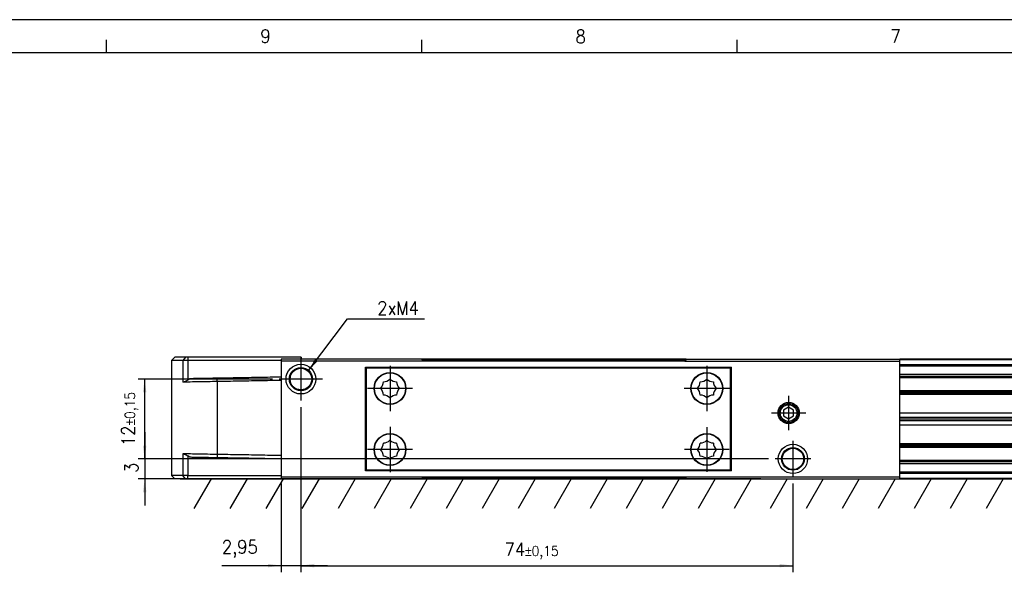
# Model space of a CAD drawing. Header units: millimetres. Extents: x -500 to 692, y -226 to 328.
# Tile 4 of 22: x -352 to -203, y 245 to 328. Entities that reach past the tile are written whole.
import ezdxf

# ---------------------------------------------------------------- set-up
doc = ezdxf.new("R2010")
doc.units = ezdxf.units.MM
doc.linetypes.add('DOT_CENTER', pattern=[14, 12, -1, 0, -1])
doc.layers.add('1', color=7, linetype='Continuous')
doc.styles.add('CONVERTER_11', font='txt.shx', dxfattribs={"width": 0.9})
doc.dimstyles.new('ME10_DIM_11', dxfattribs={"dimtxt": 2, "dimasz": 2, "dimexe": 1, "dimexo": 1, "dimgap": 1, "dimtad": 1, "dimdsep": 46, "dimtxsty": 'CONVERTER_11', "dimsah": 1, "dimcen": 0.09, "dimclrd": 2, "dimclre": 2, "dimclrt": 2, "dimadec": 0, "dimazin": 0, "dimtfac": 1, "dimtdec": 4, "dimtix": 1, "dimtmove": 0, "dimatfit": 3, "dimfxl": 1, "dimtolj": 1, "dimtzin": 0, "dimarcsym": 0})
doc.dimstyles.new('ME10_DIM_12', dxfattribs={"dimtxt": 2, "dimasz": 2, "dimexe": 1, "dimexo": 1, "dimgap": 1, "dimtad": 1, "dimdsep": 46, "dimtxsty": 'CONVERTER_11', "dimsah": 1, "dimcen": 0.09, "dimclrd": 2, "dimclre": 2, "dimclrt": 2, "dimadec": 0, "dimazin": 0, "dimtol": 1, "dimtp": 0.15, "dimtm": 0.15, "dimtfac": 0.75, "dimtdec": 0, "dimtix": 1, "dimtmove": 0, "dimatfit": 3, "dimfxl": 1, "dimtolj": 1, "dimtzin": 0, "dimarcsym": 0})
doc.dimstyles.new('ME10_DIM_13', dxfattribs={"dimtxt": 2, "dimasz": 2, "dimexe": 1, "dimexo": 1, "dimgap": 1, "dimtad": 1, "dimdsep": 46, "dimtxsty": 'CONVERTER_11', "dimsah": 1, "dimcen": 0.09, "dimclrd": 2, "dimclre": 2, "dimclrt": 2, "dimadec": 0, "dimazin": 0, "dimtfac": 1, "dimtdec": 4, "dimtix": 1, "dimtmove": 0, "dimatfit": 3, "dimfxl": 1, "dimtolj": 1, "dimtzin": 0, "dimarcsym": 0})
doc.dimstyles.new('ME10_DIM_14', dxfattribs={"dimtxt": 2, "dimasz": 2, "dimexe": 1, "dimexo": 1, "dimgap": 1, "dimtad": 1, "dimdsep": 46, "dimtxsty": 'CONVERTER_11', "dimsah": 1, "dimcen": 0.09, "dimclrd": 2, "dimclre": 2, "dimclrt": 2, "dimadec": 0, "dimazin": 0, "dimtol": 1, "dimtp": 0.15, "dimtm": 0.15, "dimtfac": 0.75, "dimtdec": 0, "dimtix": 1, "dimtmove": 0, "dimatfit": 3, "dimfxl": 1, "dimtolj": 1, "dimtzin": 0, "dimarcsym": 0})
doc.dimstyles.get("Standard").update_dxf_attribs({"dimtxt": 0.18, "dimasz": 0.18, "dimexe": 0.18, "dimexo": 0.0625, "dimgap": 0.09, "dimtad": 0, "dimtih": 1, "dimtoh": 1, "dimdec": 4, "dimzin": 0, "dimdsep": 46, "dimtxsty": 'Standard', "dimcen": 0.09, "dimadec": 0, "dimazin": 0, "dimtfac": 1, "dimtdec": 4, "dimtofl": 0, "dimtmove": 0, "dimatfit": 3, "dimfxl": 1, "dimtolj": 1, "dimtzin": 0, "dimarcsym": 0})

# ---------------------------------------------------------------- blocks, each defined once
blk = doc.blocks.new('REGLA_S-320-T__2', base_point=(-328.67, 258.75))
at = {"color": 7, "linetype": 'Continuous'}
for p, q in [((-328.17, 277.05), (-328.67, 276.55)), ((-326.59, 277.05), (-328.17, 277.05)), ((-326.22, 277.05), (-326.59, 277.05)), ((-309.17, 277.05), (-326.22, 277.05)), ((-309.17, 277.05), (-309.17, 276.75)), ((-328.67, 276.55), (-328.67, 259.25)), ((-326.97, 276.55), (-328.67, 276.55)), ((-326.23, 276.55), (-326.97, 276.55)), ((-312.17, 276.55), (-326.23, 276.55)), ((-303.44, 276.75), (-309.17, 276.75)), ((-294.9, 276.75), (-303.44, 276.75)), ((-291.04, 276.75), (-294.9, 276.75)), ((-251.3, 276.75), (-291.04, 276.75)), ((-251.3, 276.75), (-247.44, 276.75)), ((-247.44, 276.75), (-238.9, 276.75)), ((-238.9, 276.75), (-219.17, 276.75)), ((-178.74, 276.75), (-219.17, 276.75)), ((-219.17, 274.21), (-178.85, 274.21)), ((-325.91, 273.81), (-326.23, 273.59)), ((-178.06, 271.78), (-219.17, 271.78)), ((-219.17, 268.7), (-179.18, 268.7)), ((-219.17, 268.04), (-178.74, 268.04)), ((-178.54, 267.75), (-219.17, 267.75)), ((-178.35, 267.46), (-219.17, 267.46)), ((-177.91, 266.8), (-219.17, 266.8)), ((-219.17, 263.72), (-179.43, 263.72)), ((-325.91, 261.99), (-326.23, 262.21)), ((-178.24, 261.29), (-219.17, 261.29)), ((-328.17, 258.75), (-328.67, 259.25)), ((-326.97, 259.25), (-328.67, 259.25)), ((-326.23, 259.25), (-326.97, 259.25)), ((-326.23, 259.25), (-312.17, 259.25)), ((-326.59, 258.75), (-328.17, 258.75)), ((-326.22, 258.75), (-326.59, 258.75)), ((-326.22, 258.75), (-312.17, 258.75)), ((-312.17, 258.75), (-309.22, 258.75)), ((-309.17, 258.75), (-291.04, 258.75)), ((-251.3, 258.75), (-291.04, 258.75)), ((-251.3, 258.75), (-219.17, 258.75)), ((-178.74, 258.75), (-219.17, 258.75))]:
    blk.add_line(p, q, dxfattribs=at)
at = {"color": 3, "linetype": 'Continuous'}
for p, q in [((-326.59, 277.05), (-326.97, 276.55)), ((-326.22, 277.05), (-326.23, 276.55)), ((-326.97, 276.55), (-326.97, 273.29)), ((-326.23, 276.55), (-326.23, 273.59)), ((-251.36, 276.65), (-290.99, 276.65)), ((-178.81, 276.65), (-219.17, 276.65)), ((-219.17, 275.93), (-179.29, 275.93)), ((-219.17, 275.75), (-179.41, 275.75)), ((-219.17, 274.49), (-179.04, 274.49)), ((-219.17, 274.01), (-178.72, 274.01)), ((-321.79, 273.38), (-321.79, 273.88)), ((-321.79, 273.38), (-321.79, 262.42)), ((-177.92, 271.98), (-219.17, 271.98)), ((-219.17, 271.64), (-178.15, 271.64)), ((-178.28, 271.44), (-219.17, 271.44)), ((-219.17, 264.06), (-179.2, 264.06)), ((-179.34, 263.86), (-219.17, 263.86)), ((-326.97, 262.51), (-326.97, 259.25)), ((-326.23, 262.21), (-326.23, 259.25)), ((-321.79, 262.42), (-321.79, 261.92)), ((-219.17, 263.52), (-179.57, 263.52)), ((-178.37, 261.49), (-219.17, 261.49)), ((-178.05, 261.01), (-219.17, 261.01)), ((-326.59, 258.75), (-326.97, 259.25)), ((-326.22, 258.75), (-326.23, 259.25)), ((-178.07, 259.75), (-219.17, 259.75)), ((-178.2, 259.57), (-219.17, 259.57)), ((-290.99, 258.85), (-251.36, 258.85)), ((-219.17, 258.85), (-178.68, 258.85))]:
    blk.add_line(p, q, dxfattribs=at)
at = {"color": 7, "linetype": 'Continuous'}
for points, knots in [([(-312.17, 274.05), (-312.72, 274.04), (-313.82, 274.02), (-315.98, 273.98), (-318.63, 273.93), (-320.74, 273.9), (-321.79, 273.88)], [0, 0, 0, 0, 1.651431, 3.302863, 6.463121, 9.622621, 9.622621, 9.622621, 9.622621]), ([(-326.89, 273.3), (-326.9, 273.3), (-326.91, 273.29), (-326.92, 273.29), (-326.95, 273.29), (-326.96, 273.29), (-326.97, 273.29)], [0, 0, 0, 0, 0.01147354, 0.02791972, 0.05213133, 0.0755653, 0.0755653, 0.0755653, 0.0755653]), ([(-326.23, 273.59), (-326.29, 273.55), (-326.42, 273.47), (-326.6, 273.38), (-326.76, 273.32), (-326.86, 273.3), (-326.89, 273.3)], [0, 0, 0, 0, 0.2322232, 0.4424336, 0.6192326, 0.7333374, 0.7333374, 0.7333374, 0.7333374]), ([(-321.79, 273.38), (-322.28, 273.37), (-323.22, 273.36), (-324.58, 273.33), (-325.79, 273.31), (-326.55, 273.3), (-326.89, 273.3)], [0, 0, 0, 0, 1.45285, 2.839722, 4.057135, 5.101113, 5.101113, 5.101113, 5.101113]), ([(-321.79, 273.88), (-322.24, 273.87), (-323.12, 273.86), (-324.26, 273.84), (-325.18, 273.82), (-325.68, 273.81), (-325.91, 273.81)], [0, 0, 0, 0, 1.348748, 2.635871, 3.411692, 4.119118, 4.119118, 4.119118, 4.119118]), ([(-312.17, 273.55), (-312.72, 273.54), (-313.82, 273.52), (-315.98, 273.48), (-318.63, 273.43), (-320.74, 273.4), (-321.79, 273.38)], [0, 0, 0, 0, 1.651431, 3.302863, 6.463247, 9.623627, 9.623627, 9.623627, 9.623627]), ([(-326.88, 262.51), (-326.89, 262.51), (-326.92, 262.51), (-326.95, 262.51), (-326.97, 262.51)], [0, 0, 0, 0, 0.04570452, 0.09092027, 0.09092027, 0.09092027, 0.09092027]), ([(-326.88, 262.51), (-326.84, 262.5), (-326.75, 262.47), (-326.61, 262.42), (-326.43, 262.34), (-326.31, 262.26), (-326.23, 262.21)], [0, 0, 0, 0, 0.1301788, 0.2770345, 0.4475943, 0.7194568, 0.7194568, 0.7194568, 0.7194568]), ([(-321.79, 262.42), (-322.28, 262.43), (-323.22, 262.44), (-324.57, 262.47), (-325.78, 262.49), (-326.53, 262.5), (-326.88, 262.51)], [0, 0, 0, 0, 1.45285, 2.839722, 4.047794, 5.085535, 5.085535, 5.085535, 5.085535]), ([(-312.17, 262.25), (-312.72, 262.26), (-313.82, 262.28), (-315.98, 262.32), (-318.63, 262.37), (-320.74, 262.4), (-321.79, 262.42)], [0, 0, 0, 0, 1.651431, 3.302863, 6.463247, 9.623627, 9.623627, 9.623627, 9.623627]), ([(-321.79, 261.92), (-322.24, 261.93), (-323.12, 261.94), (-324.26, 261.96), (-325.18, 261.98), (-325.68, 261.99), (-325.91, 261.99)], [0, 0, 0, 0, 1.348748, 2.635871, 3.411692, 4.119118, 4.119118, 4.119118, 4.119118]), ([(-312.17, 261.75), (-312.72, 261.76), (-313.82, 261.78), (-315.98, 261.82), (-318.63, 261.87), (-320.74, 261.9), (-321.79, 261.92)], [0, 0, 0, 0, 1.651431, 3.302863, 6.463121, 9.622621, 9.622621, 9.622621, 9.622621])]:
    blk.add_open_spline(points, degree=3, knots=knots, dxfattribs=at)
blk = doc.blocks.new('CABEZA_ROSCADA_REGLA_S__3', base_point=(-312.17, 258.75))
at = {"color": 7, "linetype": 'Continuous'}
for p, q in [((-312.17, 276.75), (-312.17, 276.45)), ((-309.17, 276.75), (-312.17, 276.75)), ((-312.17, 276.45), (-312.17, 259.05)), ((-290.87, 276.45), (-312.17, 276.45)), ((-303.44, 276.75), (-309.17, 276.75)), ((-294.9, 276.75), (-303.44, 276.75)), ((-299.52, 259.95), (-299.52, 275.55)), ((-299.52, 275.55), (-298.62, 275.55)), ((-298.62, 275.55), (-298.62, 275.4)), ((-298.62, 275.55), (-245.37, 275.55)), ((-291.04, 276.75), (-294.9, 276.75)), ((-290.87, 276.45), (-291.04, 276.75)), ((-251.47, 276.45), (-290.87, 276.45)), ((-251.3, 276.75), (-251.47, 276.45)), ((-251.47, 276.45), (-219.17, 276.45)), ((-251.3, 276.75), (-247.44, 276.75)), ((-247.44, 276.75), (-238.9, 276.75)), ((-245.37, 275.4), (-245.37, 275.55)), ((-245.37, 275.55), (-244.47, 275.55)), ((-244.47, 259.95), (-244.47, 275.55)), ((-238.9, 276.75), (-219.17, 276.75)), ((-219.17, 276.45), (-219.17, 276.75)), ((-219.17, 259.05), (-219.17, 276.45)), ((-299.35, 260.1), (-299.35, 275.4)), ((-298.62, 275.4), (-299.35, 275.4)), ((-245.37, 275.4), (-298.62, 275.4)), ((-244.65, 275.4), (-245.37, 275.4)), ((-244.65, 275.4), (-244.65, 260.1)), ((-235.87, 269.52), (-236.62, 269.08)), ((-235.12, 269.08), (-235.87, 269.52)), ((-236.62, 269.08), (-236.62, 268.22)), ((-236.62, 268.22), (-235.87, 267.78)), ((-235.87, 267.78), (-235.12, 268.22)), ((-235.12, 268.22), (-235.12, 269.08)), ((-298.62, 259.95), (-299.52, 259.95)), ((-299.35, 260.1), (-298.62, 260.1)), ((-298.62, 260.1), (-298.62, 259.95)), ((-298.62, 260.1), (-245.37, 260.1)), ((-245.37, 259.95), (-298.62, 259.95)), ((-245.37, 260.1), (-244.65, 260.1)), ((-245.37, 259.95), (-245.37, 260.1)), ((-244.47, 259.95), (-245.37, 259.95)), ((-312.17, 259.05), (-312.17, 258.75)), ((-312.17, 259.05), (-290.87, 259.05)), ((-312.17, 258.75), (-309.22, 258.75)), ((-309.22, 258.75), (-309.17, 258.75)), ((-309.17, 258.75), (-291.04, 258.75)), ((-291.04, 258.75), (-290.87, 259.05)), ((-290.87, 259.05), (-251.47, 259.05)), ((-251.47, 259.05), (-251.3, 258.75)), ((-251.47, 259.05), (-219.17, 259.05)), ((-251.3, 258.75), (-247.57, 258.75)), ((-247.57, 258.75), (-239.03, 258.75)), ((-239.03, 258.75), (-219.17, 258.75)), ((-219.17, 258.75), (-219.17, 259.05))]:
    blk.add_line(p, q, dxfattribs=at)
for centre, radius in [((-309.22, 273.75), 2.24), ((-309.22, 273.75), 1.74), ((-309.22, 273.75), 1.62), ((-295.82, 272.35), 2.4), ((-295.82, 272.35), 2.35), ((-248.17, 272.35), 2.4), ((-248.17, 272.35), 2.35), ((-235.87, 268.65), 1.6), ((-235.87, 268.65), 1.43), ((-235.87, 268.65), 1.25), ((-295.82, 263.15), 2.4), ((-295.82, 263.15), 2.35), ((-248.17, 263.15), 2.4), ((-248.17, 263.15), 2.35), ((-235.22, 261.75), 2.2), ((-235.22, 261.75), 1.7), ((-235.22, 261.75), 1.6)]:
    blk.add_circle(centre, radius, dxfattribs=at)
for centre, start, end in [((-298.32, 273.38), 316.4323, 358.5677), ((-296.86, 274.85), 271.4323, 313.5677), ((-294.79, 274.85), 226.4323, 268.5677), ((-293.33, 273.38), 181.4323, 223.5677), ((-250.67, 273.38), 316.4323, 358.5677), ((-249.21, 274.85), 271.4323, 313.5677), ((-247.14, 274.85), 226.4323, 268.5677), ((-245.68, 273.38), 181.4323, 223.5677), ((-298.32, 271.32), 1.4323, 43.5677), ((-296.86, 269.85), 46.4323, 88.5677), ((-294.79, 269.85), 91.4323, 133.5677), ((-293.33, 271.32), 136.4323, 178.5677), ((-250.67, 271.32), 1.4323, 43.5677), ((-249.21, 269.85), 46.4323, 88.5677), ((-247.14, 269.85), 91.4323, 133.5677), ((-245.68, 271.32), 136.4323, 178.5677), ((-298.32, 264.18), 316.4323, 358.5677), ((-296.86, 265.65), 271.4323, 313.5677), ((-294.79, 265.65), 226.4323, 268.5677), ((-293.33, 264.18), 181.4323, 223.5677), ((-250.67, 264.18), 316.4323, 358.5677), ((-249.21, 265.65), 271.4323, 313.5677), ((-247.14, 265.65), 226.4323, 268.5677), ((-245.68, 264.18), 181.4323, 223.5677), ((-298.32, 262.12), 1.4323, 43.5677), ((-296.86, 260.65), 46.4323, 88.5677), ((-294.79, 260.65), 91.4323, 133.5677), ((-293.33, 262.12), 136.4323, 178.5677), ((-250.67, 262.12), 1.4323, 43.5677), ((-249.21, 260.65), 46.4323, 88.5677), ((-247.14, 260.65), 91.4323, 133.5677), ((-245.68, 262.12), 136.4323, 178.5677)]:
    blk.add_arc(centre, 1.5, start, end, dxfattribs=at)
at = {"layer": '1', "color": 2, "linetype": 'DOT_CENTER'}
for p, q in [((-309.22, 276.99), (-309.22, 270.51)), ((-295.82, 275.75), (-295.82, 268.95)), ((-248.17, 275.75), (-248.17, 268.95)), ((-305.98, 273.75), (-312.47, 273.75)), ((-292.42, 272.35), (-299.22, 272.35)), ((-244.77, 272.35), (-251.57, 272.35)), ((-235.87, 271.25), (-235.87, 266.05)), ((-233.27, 268.65), (-238.47, 268.65)), ((-295.82, 266.55), (-295.82, 259.75)), ((-248.17, 266.5), (-248.17, 259.8)), ((-235.22, 264.45), (-235.22, 259.05)), ((-292.42, 263.15), (-299.22, 263.15)), ((-244.82, 263.15), (-251.52, 263.15)), ((-232.53, 261.75), (-237.92, 261.75))]:
    blk.add_line(p, q, dxfattribs=at)
blk = doc.blocks.new('REGLA_S2-320-T__4', base_point=(-328.67, 258.75))
for name, p in [('REGLA_S-320-T__2', (-328.67, 258.75)), ('CABEZA_ROSCADA_REGLA_S__3', (-312.17, 258.75))]:
    blk.add_blockref(name, p)
blk = doc.blocks.new('*D52')
at = {"layer": '1', "color": 2, "linetype": 'Continuous'}
for p, q in [((-332.71, 265.75), (-332.71, 261.75)), ((-238.92, 261.75), (-333.71, 261.75)), ((-332.71, 261.75), (-332.71, 258.75)), ((-240.03, 258.75), (-333.71, 258.75)), ((-332.71, 258.75), (-332.71, 254.75))]:
    blk.add_line(p, q, dxfattribs=at)
at = {"layer": '1', "color": 2}
for points in [[(-332.98, 263.75), (-332.45, 263.75), (-332.71, 261.75)], [(-332.45, 256.75), (-332.98, 256.75), (-332.71, 258.75)]]:
    blk.add_solid(points, dxfattribs=at)
at = {"layer": '1', "color": 2, "insert": (-333.71, 259.65), "char_height": 2, "attachment_point": 7, "rotation": 90, "line_spacing_factor": 0.60024, "style": 'CONVERTER_11'}
blk.add_mtext('3', dxfattribs=at)
blk = doc.blocks.new('*D53')
at = {"layer": '1', "color": 2, "linetype": 'Continuous'}
for p, q in [((-313.47, 273.75), (-333.72, 273.75)), ((-332.72, 273.75), (-332.72, 261.75)), ((-238.92, 261.75), (-333.72, 261.75))]:
    blk.add_line(p, q, dxfattribs=at)
at = {"layer": '1', "color": 2}
for points in [[(-332.46, 271.75), (-332.99, 271.75), (-332.72, 273.75)], [(-332.99, 263.75), (-332.46, 263.75), (-332.72, 261.75)]]:
    blk.add_solid(points, dxfattribs=at)
at = {"layer": '1', "color": 2, "insert": (-333.72, 263.69), "char_height": 2, "attachment_point": 7, "rotation": 90, "line_spacing_factor": 0.60024, "style": 'CONVERTER_11'}
blk.add_mtext('\\C2;12\\C2;\\H1.5;{\\Fgdt;`}0,15', dxfattribs=at)
blk = doc.blocks.new('*D54')
at = {"layer": '1', "color": 2, "linetype": 'Continuous'}
for p, q in [((-309.22, 269.51), (-309.22, 244.71)), ((-312.17, 258.05), (-312.17, 244.71)), ((-321.11, 245.71), (-312.17, 245.71)), ((-312.17, 245.71), (-309.22, 245.71)), ((-309.22, 245.71), (-305.22, 245.71))]:
    blk.add_line(p, q, dxfattribs=at)
at = {"layer": '1', "color": 2}
for points in [[(-314.17, 245.45), (-314.17, 245.98), (-312.17, 245.71)], [(-307.22, 245.98), (-307.22, 245.45), (-309.22, 245.71)]]:
    blk.add_solid(points, dxfattribs=at)
at = {"layer": '1', "color": 2, "insert": (-321.11, 246.91), "char_height": 2, "attachment_point": 7, "rotation": 0.0001, "line_spacing_factor": 0.60024, "style": 'CONVERTER_11'}
blk.add_mtext('2,95', dxfattribs=at)
blk = doc.blocks.new('*D55')
at = {"layer": '1', "color": 2, "linetype": 'Continuous'}
for p, q in [((-309.22, 269.51), (-309.22, 244.7)), ((-235.22, 258.05), (-235.22, 244.7)), ((-309.22, 245.7), (-235.22, 245.7))]:
    blk.add_line(p, q, dxfattribs=at)
at = {"layer": '1', "color": 2}
for points in [[(-307.22, 245.97), (-307.22, 245.44), (-309.22, 245.7)], [(-237.22, 245.44), (-237.22, 245.97), (-235.22, 245.7)]]:
    blk.add_solid(points, dxfattribs=at)
at = {"layer": '1', "color": 2, "insert": (-278.59, 246.7), "char_height": 2, "attachment_point": 7, "rotation": 0.0001, "line_spacing_factor": 0.60024, "style": 'CONVERTER_11'}
blk.add_mtext('\\C2;74\\C2;\\H1.5;{\\Fgdt;`}0,15', dxfattribs=at)
blk = doc.blocks.new('_A2', base_point=(89.41, -87.22))
at = {"layer": '1', "color": 2, "linetype": 'Continuous'}
for p, q in [((94.41, 327.78), (-499.59, 327.78)), ((-338.44, 322.78), (-338.44, 324.78)), ((-291.02, 322.78), (-291.02, 324.78)), ((-243.6, 322.78), (-243.6, 324.78))]:
    blk.add_line(p, q, dxfattribs=at)
at = {"layer": '1', "color": 7, "linetype": 'Continuous'}
blk.add_line((89.41, 322.78), (-479.59, 322.78), dxfattribs=at)
at = {"layer": '1', "color": 2, "char_height": 2, "attachment_point": 4, "line_spacing_factor": 1.20048, "style": 'CONVERTER_11'}
for s, insert in [('9', (-315.31, 325.31)), ('8', (-267.91, 325.28)), ('7', (-220.56, 325.33))]:
    blk.add_mtext(s, dxfattribs=dict(at, insert=insert))
blk = doc.blocks.new('Bottom2', base_point=(-224.671, 267.9))
at = {"layer": '1', "color": 2, "linetype": 'Continuous'}
for p, q in [((-327.365, 258.75), (-70.004, 258.75)), ((-322.735, 258.75), (-325.304, 254.3)), ((-317.319, 258.75), (-319.888, 254.3)), ((-311.904, 258.75), (-314.473, 254.3)), ((-306.488, 258.75), (-309.057, 254.3)), ((-301.072, 258.75), (-303.642, 254.3)), ((-295.657, 258.75), (-298.226, 254.3)), ((-290.241, 258.75), (-292.811, 254.3)), ((-284.826, 258.75), (-287.395, 254.3)), ((-279.41, 258.75), (-281.979, 254.3)), ((-273.995, 258.75), (-276.564, 254.3)), ((-268.579, 258.75), (-271.148, 254.3)), ((-263.164, 258.75), (-265.733, 254.3)), ((-257.748, 258.75), (-260.317, 254.3)), ((-252.333, 258.75), (-254.902, 254.3)), ((-246.917, 258.75), (-249.486, 254.3)), ((-241.501, 258.75), (-244.071, 254.3)), ((-236.086, 258.75), (-238.655, 254.3)), ((-230.67, 258.75), (-233.24, 254.3)), ((-225.255, 258.75), (-227.824, 254.3)), ((-219.839, 258.75), (-222.408, 254.3)), ((-214.424, 258.75), (-216.993, 254.3)), ((-209.008, 258.75), (-211.577, 254.3)), ((-203.593, 258.75), (-206.162, 254.3))]:
    blk.add_line(p, q, dxfattribs=at)
at = {"layer": '1', "color": 2}
blk.add_solid([(-307.075, 276.801), (-306.653, 276.485), (-308.064, 275.043)], dxfattribs=at)
blk.add_blockref('REGLA_S2-320-T__4', (-328.671, 258.75))
at = {"layer": '1', "color": 2, "style": 'CONVERTER_11', "width": 0.9}
blk.add_text('2xM4', height=2, dxfattribs=at).set_placement((-297.739, 283.434))
at = {"layer": '1'}
for base, p1, p2, dimstyle, picture, middle in [((-332.723, 273.75), (-237.92, 261.75), (-312.469, 273.75), 'ME10_DIM_12', '*D53', (-334.723, 267.75)), ((-332.715, 261.75), (-239.028, 258.75), (-237.92, 261.75), 'ME10_DIM_11', '*D52', (-334.715, 260.25))]:
    dim = blk.add_linear_dim(base=base, p1=p1, p2=p2, angle=90, dimstyle=dimstyle, dxfattribs=at)
    dim.commit()
    dim.dimension.update_dxf_attribs({"geometry": picture, "text_midpoint": middle, "text_rotation": 90})
for base, p1, p2, dimstyle, picture, middle in [((-312.171, 245.713), (-309.225, 270.506), (-312.171, 259.05), 'ME10_DIM_13', '*D54', (-318.361, 247.813)), ((-309.225, 245.704), (-235.225, 259.054), (-309.225, 270.506), 'ME10_DIM_14', '*D55', (-274.225, 247.704))]:
    dim = blk.add_linear_dim(base=base, p1=p1, p2=p2, dimstyle=dimstyle, dxfattribs=at)
    dim.commit()
    dim.dimension.update_dxf_attribs({"geometry": picture, "text_midpoint": middle, "text_rotation": 0.00014})
at = {"layer": '1', "color": 2, "linetype": 'Continuous', "has_arrowhead": 0}
blk.add_leader([(-308.064, 275.043), (-302.226, 282.83), (-290.653, 282.83)], dimstyle='Standard', dxfattribs=at)

msp = doc.modelspace()

# ---------------------------------------------------------------- block references
for name, p in [('_A2', (89.41, -87.22)), ('Bottom2', (-224.67, 267.9))]:
    msp.add_blockref(name, p)

doc.saveas('drawing.dxf')
